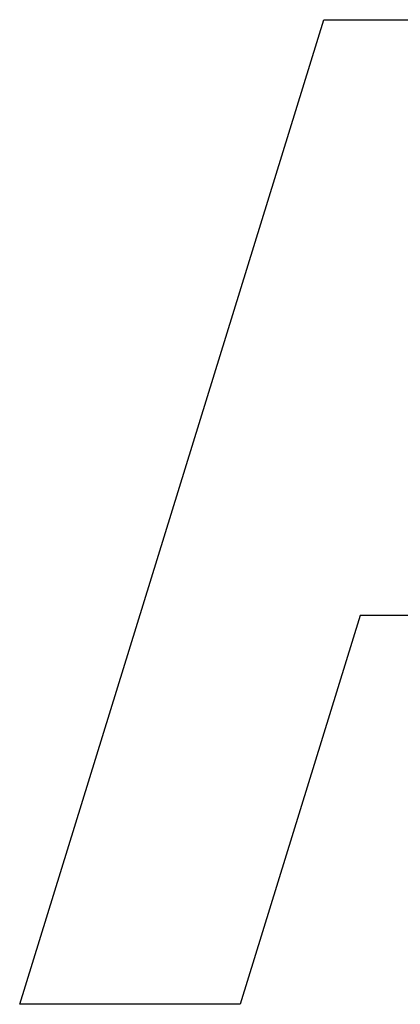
# Model space of a CAD drawing. Header units: inches. Extents: x 749 to 1245, y 24 to 374.
# Tile 102 of 145: x 1135.391 to 1135.861, y 168.84 to 170.055. Entities that reach past the tile are written whole.
import ezdxf

# ---------------------------------------------------------------- set-up
doc = ezdxf.new("R2010")
doc.units = ezdxf.units.IN
doc.header["$LTSCALE"] = 5
doc.header["$MEASUREMENT"] = 0
doc.layers.add('AM_0', color=7, linetype='CONTINUOUS', lineweight=30)

msp = doc.modelspace()

# ---------------------------------------------------------------- linework, layer by layer
at = {"layer": 'AM_0', "color": 253, "linetype": 'Continuous', "true_color": 0xadadad}
for p, q in [((1135.3908, 168.8396), (1135.7665, 170.0553)), ((1135.7665, 170.0553), (1136.4334, 170.0553)), ((1135.8114, 169.3197), (1135.663, 168.8396)), ((1136.093, 169.3197), (1135.8114, 169.3197)), ((1135.663, 168.8396), (1135.3908, 168.8396))]:
    msp.add_line(p, q, dxfattribs=at)

doc.saveas('drawing.dxf')
